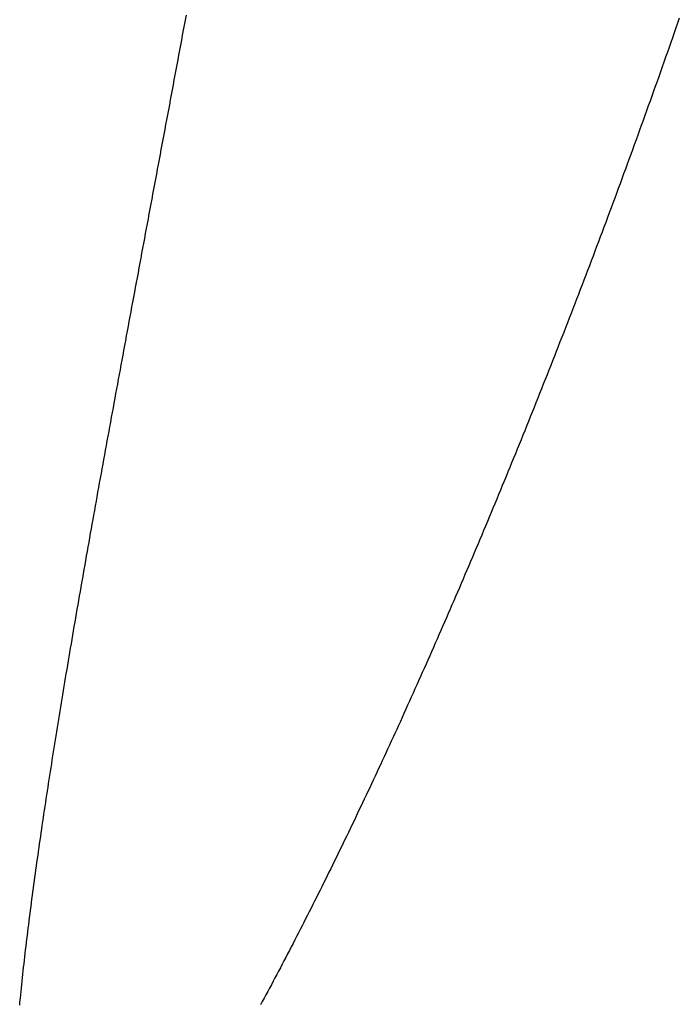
# Model space of a CAD drawing. Extents: x 668 to 3164, y 1007 to 2724.
# Tile 45 of 152: x 2067 to 2091, y 1762 to 1797. Entities that reach past the tile are written whole.
import ezdxf

# ---------------------------------------------------------------- set-up
doc = ezdxf.new("R2010")
doc.units = 0
doc.layers.add('KF_GRAVIS_12_LEFT', color=7, linetype='CONTINUOUS')

# ---------------------------------------------------------------- blocks, each defined once
blk = doc.blocks.new('KF_GRAVIS_12_LEFT')
at = {"layer": 'KF_GRAVIS_12_LEFT'}
for points in [[(-170.385, -491.419, 0), (-170.374, -491.299, 0), (-170.362, -491.179, 0), (-170.35, -491.059, 0), (-170.337, -490.938, 0), (-170.325, -490.817, 0), (-170.312, -490.695, 0), (-170.299, -490.573, 0), (-170.286, -490.451, 0), (-170.272, -490.328, 0), (-170.259, -490.205, 0), (-170.245, -490.081, 0), (-170.231, -489.957, 0), (-170.217, -489.833, 0), (-170.203, -489.708, 0), (-170.188, -489.583, 0), (-170.174, -489.457, 0), (-170.159, -489.332, 0), (-170.144, -489.206, 0), (-170.128, -489.079, 0), (-170.113, -488.953, 0), (-170.097, -488.826, 0), (-170.082, -488.698, 0), (-170.066, -488.571, 0), (-170.05, -488.443, 0), (-170.034, -488.315, 0), (-170.017, -488.187, 0), (-170.001, -488.058, 0), (-169.984, -487.929, 0), (-169.967, -487.8, 0), (-169.95, -487.671, 0), (-169.933, -487.542, 0), (-169.916, -487.412, 0), (-169.898, -487.282, 0), (-169.881, -487.152, 0), (-169.863, -487.022, 0), (-169.845, -486.891, 0), (-169.828, -486.761, 0), (-169.809, -486.63, 0), (-169.791, -486.499, 0), (-169.773, -486.368, 0), (-169.755, -486.237, 0), (-169.736, -486.106, 0), (-169.717, -485.975, 0), (-169.699, -485.843, 0), (-169.68, -485.712, 0), (-169.661, -485.58, 0), (-169.642, -485.449, 0), (-169.623, -485.317, 0), (-169.603, -485.185, 0), (-169.584, -485.053, 0), (-169.564, -484.92, 0), (-169.545, -484.787, 0), (-169.525, -484.653, 0), (-169.505, -484.519, 0), (-169.484, -484.384, 0), (-169.464, -484.249, 0), (-169.444, -484.113, 0), (-169.423, -483.977, 0), (-169.402, -483.84, 0), (-169.381, -483.703, 0), (-169.36, -483.566, 0), (-169.339, -483.428, 0), (-169.317, -483.289, 0), (-169.296, -483.15, 0), (-169.274, -483.011, 0), (-169.252, -482.871, 0), (-169.23, -482.731, 0), (-169.208, -482.59, 0), (-169.185, -482.449, 0), (-169.163, -482.307, 0), (-169.14, -482.165, 0), (-169.117, -482.022, 0), (-169.095, -481.879, 0), (-169.071, -481.736, 0), (-169.048, -481.592, 0), (-169.025, -481.448, 0), (-169.001, -481.303, 0), (-168.978, -481.158, 0), (-168.954, -481.012, 0), (-168.93, -480.866, 0), (-168.906, -480.72, 0), (-168.882, -480.573, 0), (-168.858, -480.426, 0), (-168.833, -480.278, 0), (-168.809, -480.13, 0), (-168.784, -479.981, 0), (-168.759, -479.833, 0), (-168.734, -479.683, 0), (-168.709, -479.534, 0), (-168.684, -479.384, 0), (-168.659, -479.233, 0), (-168.633, -479.082, 0), (-168.608, -478.931, 0), (-168.582, -478.779, 0), (-168.556, -478.627, 0), (-168.53, -478.475, 0), (-168.504, -478.322, 0), (-168.478, -478.169, 0), (-168.452, -478.016, 0), (-168.425, -477.862, 0), (-168.399, -477.708, 0), (-168.372, -477.553, 0), (-168.346, -477.398, 0), (-168.319, -477.243, 0), (-168.292, -477.087, 0), (-168.265, -476.931, 0), (-168.237, -476.775, 0), (-168.21, -476.618, 0), (-168.183, -476.461, 0), (-168.155, -476.303, 0), (-168.127, -476.146, 0), (-168.1, -475.988, 0), (-168.072, -475.829, 0), (-168.044, -475.67, 0), (-168.016, -475.511, 0), (-167.988, -475.352, 0), (-167.959, -475.192, 0), (-167.931, -475.032, 0), (-167.903, -474.872, 0), (-167.874, -474.711, 0), (-167.845, -474.55, 0), (-167.817, -474.389, 0), (-167.788, -474.227, 0), (-167.759, -474.066, 0), (-167.73, -473.903, 0), (-167.701, -473.741, 0), (-167.671, -473.578, 0), (-167.642, -473.415, 0), (-167.613, -473.252, 0), (-167.583, -473.088, 0), (-167.554, -472.924, 0), (-167.524, -472.76, 0), (-167.494, -472.596, 0), (-167.465, -472.431, 0), (-167.435, -472.266, 0), (-167.405, -472.101, 0), (-167.375, -471.936, 0), (-167.345, -471.77, 0), (-167.314, -471.604, 0), (-167.284, -471.438, 0), (-167.254, -471.271, 0), (-167.223, -471.104, 0), (-167.193, -470.937, 0), (-167.162, -470.77, 0), (-167.132, -470.603, 0), (-167.101, -470.435, 0), (-167.07, -470.267, 0), (-167.039, -470.099, 0), (-167.008, -469.931, 0), (-166.977, -469.762, 0), (-166.946, -469.593, 0), (-166.915, -469.424, 0), (-166.884, -469.255, 0), (-166.853, -469.086, 0), (-166.822, -468.916, 0), (-166.79, -468.746, 0), (-166.759, -468.576, 0), (-166.727, -468.406, 0), (-166.696, -468.236, 0), (-166.664, -468.065, 0), (-166.633, -467.894, 0), (-166.601, -467.723, 0), (-166.569, -467.552, 0), (-166.538, -467.381, 0), (-166.506, -467.209, 0), (-166.474, -467.037, 0), (-166.442, -466.866, 0), (-166.41, -466.693, 0), (-166.378, -466.521, 0), (-166.346, -466.349, 0), (-166.314, -466.176, 0), (-166.282, -466.004, 0), (-166.25, -465.831, 0), (-166.217, -465.658, 0), (-166.185, -465.485, 0), (-166.153, -465.311, 0), (-166.121, -465.138, 0), (-166.088, -464.964, 0), (-166.056, -464.791, 0), (-166.024, -464.617, 0), (-165.991, -464.443, 0), (-165.959, -464.269, 0), (-165.926, -464.095, 0), (-165.894, -463.92, 0), (-165.861, -463.746, 0), (-165.829, -463.571, 0), (-165.796, -463.397, 0), (-165.764, -463.222, 0), (-165.731, -463.047, 0), (-165.698, -462.872, 0), (-165.666, -462.697, 0), (-165.633, -462.522, 0), (-165.6, -462.347, 0), (-165.567, -462.172, 0), (-165.535, -461.996, 0), (-165.502, -461.821, 0), (-165.469, -461.645, 0), (-165.436, -461.47, 0), (-165.404, -461.294, 0), (-165.371, -461.119, 0), (-165.338, -460.943, 0), (-165.305, -460.767, 0), (-165.272, -460.591, 0), (-165.24, -460.415, 0), (-165.207, -460.239, 0), (-165.174, -460.063, 0), (-165.141, -459.887, 0), (-165.108, -459.711, 0), (-165.075, -459.535, 0), (-165.042, -459.359, 0), (-165.01, -459.183, 0), (-164.977, -459.007, 0), (-164.944, -458.83, 0), (-164.911, -458.654, 0), (-164.878, -458.478, 0), (-164.845, -458.302, 0), (-164.813, -458.125, 0), (-164.78, -457.949, 0), (-164.747, -457.773, 0), (-164.714, -457.597, 0), (-164.681, -457.42, 0), (-164.649, -457.244, 0), (-164.616, -457.068, 0), (-164.583, -456.892, 0), (-164.55, -456.716, 0), (-164.518, -456.539, 0), (-164.485, -456.363, 0)], [(-147.036, -456.468, 0), (-147.096, -456.641, 0), (-147.156, -456.813, 0), (-147.216, -456.986, 0), (-147.276, -457.159, 0), (-147.337, -457.331, 0), (-147.397, -457.504, 0), (-147.458, -457.677, 0), (-147.519, -457.849, 0), (-147.579, -458.022, 0), (-147.64, -458.195, 0), (-147.702, -458.367, 0), (-147.763, -458.54, 0), (-147.824, -458.712, 0), (-147.885, -458.885, 0), (-147.947, -459.058, 0), (-148.008, -459.23, 0), (-148.07, -459.403, 0), (-148.132, -459.575, 0), (-148.194, -459.748, 0), (-148.256, -459.92, 0), (-148.318, -460.093, 0), (-148.38, -460.265, 0), (-148.442, -460.438, 0), (-148.504, -460.61, 0), (-148.567, -460.782, 0), (-148.629, -460.954, 0), (-148.692, -461.127, 0), (-148.755, -461.299, 0), (-148.818, -461.471, 0), (-148.88, -461.643, 0), (-148.943, -461.815, 0), (-149.006, -461.986, 0), (-149.07, -462.158, 0), (-149.133, -462.33, 0), (-149.196, -462.502, 0), (-149.26, -462.673, 0), (-149.323, -462.845, 0), (-149.387, -463.016, 0), (-149.45, -463.187, 0), (-149.514, -463.358, 0), (-149.578, -463.529, 0), (-149.641, -463.7, 0), (-149.705, -463.871, 0), (-149.769, -464.042, 0), (-149.833, -464.213, 0), (-149.898, -464.383, 0), (-149.962, -464.554, 0), (-150.026, -464.724, 0), (-150.09, -464.894, 0), (-150.155, -465.064, 0), (-150.219, -465.234, 0), (-150.284, -465.404, 0), (-150.348, -465.574, 0), (-150.413, -465.743, 0), (-150.478, -465.913, 0), (-150.542, -466.082, 0), (-150.607, -466.251, 0), (-150.672, -466.42, 0), (-150.737, -466.589, 0), (-150.802, -466.757, 0), (-150.867, -466.926, 0), (-150.932, -467.094, 0), (-150.997, -467.262, 0), (-151.063, -467.43, 0), (-151.128, -467.598, 0), (-151.193, -467.766, 0), (-151.259, -467.933, 0), (-151.324, -468.1, 0), (-151.389, -468.268, 0), (-151.455, -468.434, 0), (-151.521, -468.601, 0), (-151.586, -468.768, 0), (-151.652, -468.934, 0), (-151.717, -469.1, 0), (-151.783, -469.266, 0), (-151.849, -469.432, 0), (-151.914, -469.597, 0), (-151.98, -469.763, 0), (-152.046, -469.928, 0), (-152.112, -470.093, 0), (-152.178, -470.258, 0), (-152.244, -470.422, 0), (-152.31, -470.586, 0), (-152.375, -470.75, 0), (-152.441, -470.914, 0), (-152.507, -471.078, 0), (-152.573, -471.241, 0), (-152.639, -471.404, 0), (-152.705, -471.567, 0), (-152.772, -471.73, 0), (-152.838, -471.892, 0), (-152.904, -472.054, 0), (-152.97, -472.216, 0), (-153.036, -472.378, 0), (-153.102, -472.539, 0), (-153.168, -472.701, 0), (-153.234, -472.861, 0), (-153.3, -473.022, 0), (-153.367, -473.182, 0), (-153.433, -473.342, 0), (-153.499, -473.502, 0), (-153.565, -473.662, 0), (-153.631, -473.821, 0), (-153.697, -473.98, 0), (-153.763, -474.139, 0), (-153.83, -474.297, 0), (-153.896, -474.455, 0), (-153.962, -474.613, 0), (-154.028, -474.771, 0), (-154.094, -474.928, 0), (-154.16, -475.085, 0), (-154.226, -475.242, 0), (-154.292, -475.398, 0), (-154.358, -475.554, 0), (-154.424, -475.71, 0), (-154.49, -475.865, 0), (-154.557, -476.02, 0), (-154.623, -476.175, 0), (-154.688, -476.33, 0), (-154.754, -476.484, 0), (-154.82, -476.638, 0), (-154.886, -476.791, 0), (-154.952, -476.944, 0), (-155.018, -477.097, 0), (-155.084, -477.249, 0), (-155.15, -477.402, 0), (-155.215, -477.553, 0), (-155.281, -477.705, 0), (-155.347, -477.856, 0), (-155.413, -478.007, 0), (-155.478, -478.157, 0), (-155.544, -478.307, 0), (-155.609, -478.457, 0), (-155.675, -478.606, 0), (-155.74, -478.755, 0), (-155.806, -478.904, 0), (-155.871, -479.052, 0), (-155.936, -479.2, 0), (-156.002, -479.347, 0), (-156.067, -479.494, 0), (-156.132, -479.641, 0), (-156.197, -479.787, 0), (-156.262, -479.933, 0), (-156.328, -480.079, 0), (-156.393, -480.224, 0), (-156.457, -480.369, 0), (-156.522, -480.513, 0), (-156.587, -480.657, 0), (-156.652, -480.801, 0), (-156.717, -480.944, 0), (-156.781, -481.087, 0), (-156.846, -481.229, 0), (-156.91, -481.371, 0), (-156.975, -481.513, 0), (-157.039, -481.654, 0), (-157.104, -481.795, 0), (-157.168, -481.935, 0), (-157.232, -482.075, 0), (-157.296, -482.215, 0), (-157.36, -482.354, 0), (-157.424, -482.492, 0), (-157.488, -482.631, 0), (-157.552, -482.768, 0), (-157.616, -482.906, 0), (-157.679, -483.043, 0), (-157.743, -483.179, 0), (-157.806, -483.315, 0), (-157.87, -483.451, 0), (-157.933, -483.586, 0), (-157.996, -483.721, 0), (-158.059, -483.855, 0), (-158.122, -483.989, 0), (-158.185, -484.122, 0), (-158.248, -484.255, 0), (-158.311, -484.387, 0), (-158.374, -484.519, 0), (-158.436, -484.651, 0), (-158.499, -484.782, 0), (-158.561, -484.912, 0), (-158.624, -485.042, 0), (-158.686, -485.172, 0), (-158.748, -485.301, 0), (-158.81, -485.43, 0), (-158.872, -485.559, 0), (-158.935, -485.688, 0), (-158.997, -485.817, 0), (-159.06, -485.946, 0), (-159.123, -486.074, 0), (-159.185, -486.203, 0), (-159.248, -486.331, 0), (-159.311, -486.46, 0), (-159.374, -486.588, 0), (-159.437, -486.716, 0), (-159.5, -486.844, 0), (-159.564, -486.972, 0), (-159.627, -487.099, 0), (-159.69, -487.227, 0), (-159.754, -487.354, 0), (-159.817, -487.481, 0), (-159.881, -487.608, 0), (-159.944, -487.735, 0), (-160.008, -487.861, 0), (-160.072, -487.987, 0), (-160.135, -488.114, 0), (-160.199, -488.239, 0), (-160.263, -488.365, 0), (-160.327, -488.49, 0), (-160.39, -488.615, 0), (-160.454, -488.74, 0), (-160.518, -488.865, 0), (-160.582, -488.989, 0), (-160.646, -489.113, 0), (-160.71, -489.237, 0), (-160.774, -489.36, 0), (-160.838, -489.483, 0), (-160.902, -489.606, 0), (-160.966, -489.729, 0), (-161.03, -489.851, 0), (-161.094, -489.972, 0), (-161.158, -490.094, 0), (-161.222, -490.215, 0), (-161.286, -490.336, 0), (-161.35, -490.456, 0), (-161.413, -490.576, 0), (-161.477, -490.696, 0), (-161.541, -490.815, 0), (-161.605, -490.933, 0), (-161.669, -491.052, 0), (-161.733, -491.17, 0), (-161.796, -491.287, 0), (-161.86, -491.404, 0)]]:
    blk.add_polyline3d(points, dxfattribs=at)

msp = doc.modelspace()

# ---------------------------------------------------------------- block references
at = {"layer": 'KF_GRAVIS_12_LEFT'}
msp.add_blockref('KF_GRAVIS_12_LEFT', (2237.688, 2253.101), dxfattribs=at)

doc.saveas('drawing.dxf')
